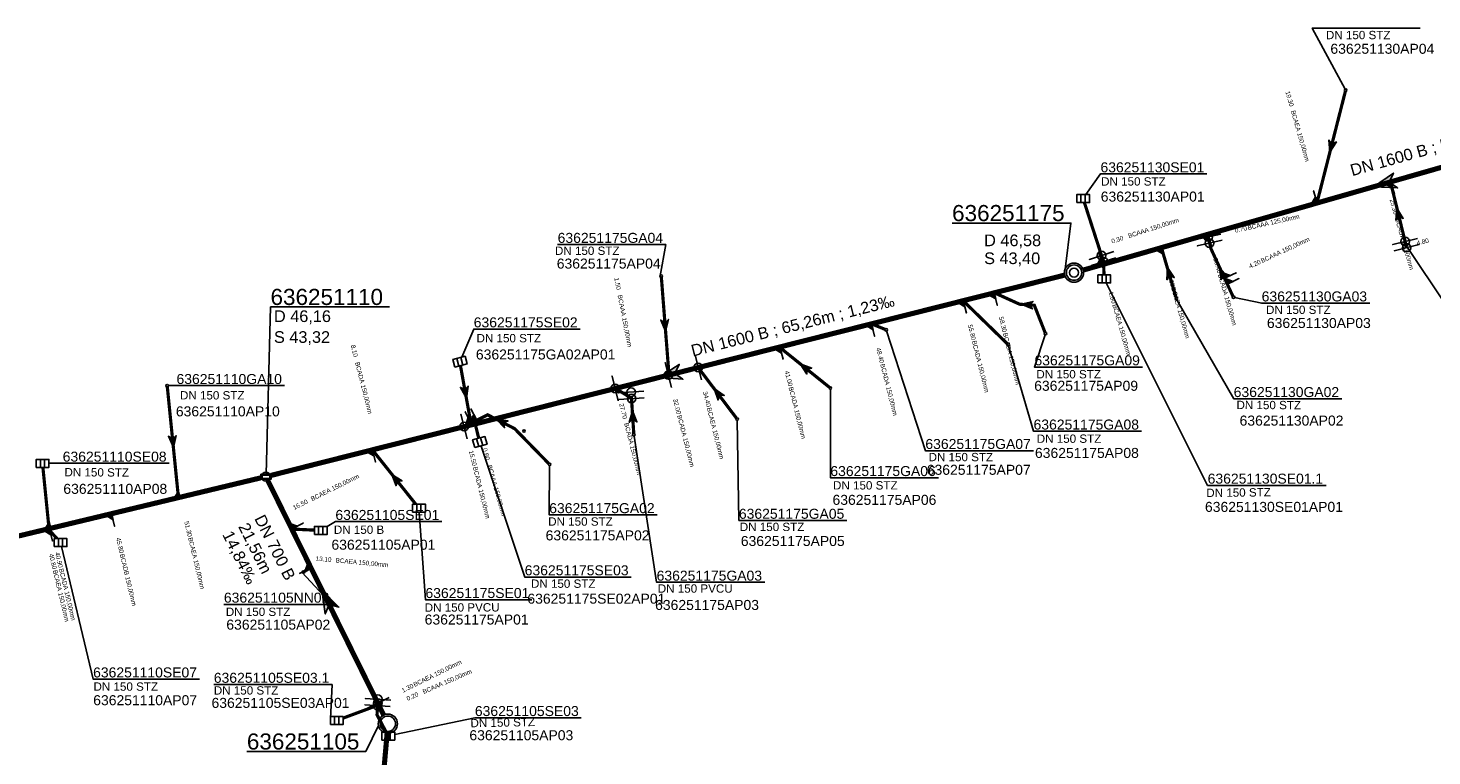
# Model space of a CAD drawing. Extents: x 356718 to 357658, y 5762241 to 5762615.
# Tile 101 of 157: x 357142 to 357252, y 5762468 to 5762525. Entities that reach past the tile are written whole.
import ezdxf
from ezdxf.enums import TextEntityAlignment as Align

# ---------------------------------------------------------------- set-up
doc = ezdxf.new("R2010")
doc.units = 0
doc.header["$MEASUREMENT"] = 0
doc.linetypes.add('AUSGEZOGEN', pattern=[0])
doc.linetypes.add('STRICHPUNKT', pattern=[5, 2, -1, 1, -1])
doc.layers.get('0').update_dxf_attribs({"linetype": 'AUSGEZOGEN'})
for name, color, linetype, true_color in [('111_00131_Symbol', 7, 'AUSGEZOGEN', 0x000000), ('111_00228_Schachtsymbol_nach_Sy', 7, 'AUSGEZOGEN', 0x000000), ('112_00229_Schachtdeckel', 7, 'AUSGEZOGEN', 0x000000), ('114_00133_Schachtnummer', 7, 'AUSGEZOGEN', 0x000000), ('114_10391_Deckelhoehe', 7, 'AUSGEZOGEN', 0x000000), ('114_10392_Schachtnummer', 7, 'AUSGEZOGEN', 0x000000), ('114_10393_Sohlhoehe', 7, 'AUSGEZOGEN', 0x000000), ('121_10376_Haltungen_Mischwasser', 6, 'STRICHPUNKT', 0xff00ff), ('121_10399_Haltungen_Mischwasser', 6, 'STRICHPUNKT', 0xff00ff), ('123_00048_Fliessrichtungspfeil', 7, 'AUSGEZOGEN', 0x000000), ('123_00137_Fliessrichtungspfeil', 7, 'AUSGEZOGEN', 0x000000), ('124_10395_Standard1', 7, 'AUSGEZOGEN', 0x000000), ('124_10626_Standard__Laenge____1', 7, 'AUSGEZOGEN', 0x000000), ('141_10677_Stutzen__alle__aus_DW', 7, 'AUSGEZOGEN', 0x000000), ('141_10868_Stutzen__141_', 7, 'AUSGEZOGEN', 0x000000), ('611_00541_Pkte', 3, 'AUSGEZOGEN', 0x00ff00)]:
    doc.layers.add(name, color=color, linetype=linetype, true_color=true_color)
doc.styles.add('ARIAL', font='arial.ttf', dxfattribs={"height": 1.5})
doc.styles.get("Standard").update_dxf_attribs({"font": 'arial.ttf', "height": 1})

# ---------------------------------------------------------------- blocks, each defined once
blk = doc.blocks.new('F00')
at = {"color": 0}
blk.add_circle((0, 0), 0.1, dxfattribs=at)
blk = doc.blocks.new('N03')
at = {"color": 0}
for radius in [0.75, 0.6]:
    blk.add_circle((0, 0), radius, dxfattribs=at)
blk = doc.blocks.new('R02')
at = {"color": 0, "linetype": 'AUSGEZOGEN'}
for points in [[(-0.4, 0.2), (0.4, 0.2), (0.4, -0.2), (-0.4, -0.2)], [(-0.3, 0.13), (0.3, 0.13), (0.3, -0.13), (-0.3, -0.13)]]:
    blk.add_lwpolyline(points, close=True, dxfattribs=at)
blk = doc.blocks.new('ES')
at = {"color": 0, "linetype": 'AUSGEZOGEN'}
for points in [[(-0.494, -0.319), (-0.494, 0.306), (0.506, 0.306), (0.506, -0.319), (-0.494, -0.319)], [(-0.169, -0.319), (-0.169, 0.306)], [(0.156, -0.319), (0.156, 0.306)]]:
    blk.add_lwpolyline(points, dxfattribs=at)
blk = doc.blocks.new('DEC')
at = {"color": 0}
blk.add_circle((0, 0), 0.35, dxfattribs=at)
blk = doc.blocks.new('FLI')
at = {"color": 0, "linetype": 'AUSGEZOGEN'}
blk.add_lwpolyline([(-0.4, 0), (-0.9, -0.6), (0.9, 0), (-0.9, 0.6), (-0.4, 0)], close=True, dxfattribs=at)
at = {"color": 0}
for points in [[(-0.4, 0), (0.9, 0), (-0.9, 0.6)], [(-0.9, -0.6), (0.9, 0), (-0.4, 0)]]:
    blk.add_solid(points, dxfattribs=at)

msp = doc.modelspace()

# ---------------------------------------------------------------- linework, layer by layer
at = {"layer": '114_00133_Schachtnummer', "color": 18, "linetype": 'AUSGEZOGEN', "true_color": 0x000000}
for points in [[(357244.9, 5762520.31), (357242.33, 5762525.09), (357250.79, 5762525.09)], [(357224.61, 5762512.07), (357225.75, 5762513.68), (357234.08, 5762513.68)], [(357191.27, 5762505.72), (357191.71, 5762508.15), (357183.25, 5762508.15)], [(357249.73, 5762508), (357252.78, 5762503.44), (357261.24, 5762503.44)], [(357226.2, 5762505.15), (357234.14, 5762489.32), (357243.41, 5762489.32)], [(357231.74, 5762503.84), (357236.18, 5762496.09), (357244.64, 5762496.09)], [(357236.25, 5762504.02), (357238.37, 5762503.57), (357246.83, 5762503.57)], [(357175.74, 5762499.36), (357176.68, 5762501.54), (357185.01, 5762501.54)], [(357209, 5762501.4), (357212.04, 5762492.03), (357220.5, 5762492.03)], [(357221.41, 5762501.09), (357220.58, 5762498.57), (357229.04, 5762498.57)], [(357218.55, 5762500.24), (357220.51, 5762493.55), (357228.96, 5762493.55)], [(357152.78, 5762497.12), (357153.41, 5762497.12), (357161.86, 5762497.12)], [(357204.6, 5762496.83), (357204.6, 5762489.92), (357213.06, 5762489.92)], [(357197.3, 5762494.42), (357197.44, 5762486.58), (357205.89, 5762486.58)], [(357177.25, 5762492.4), (357180.67, 5762482.15), (357189, 5762482.15)], [(357189.23, 5762493.18), (357191, 5762481.74), (357199.46, 5762481.74)], [(357143.42, 5762491.05), (357144.5, 5762491.05), (357152.83, 5762491.05)], [(357182.62, 5762490.86), (357182.59, 5762487.01), (357191.04, 5762487.01)], [(357172.41, 5762487.23), (357172.9, 5762480.38), (357181.23, 5762480.38)], [(357165.2, 5762486.1), (357165.85, 5762486.49), (357174.18, 5762486.49)], [(357144.41, 5762484.53), (357146.88, 5762474.17), (357155.21, 5762474.17)], [(357163.26, 5762482.51), (357165.57, 5762480.01), (357157.12, 5762480.01)], [(357165.46, 5762471.07), (357165.59, 5762473.74), (357156.33, 5762473.74)], [(357170.49, 5762469.83), (357176.77, 5762471.14), (357185.1, 5762471.14)]]:
    msp.add_lwpolyline(points, dxfattribs=at)
at = {"layer": '114_10392_Schachtnummer', "color": 18, "linetype": 'AUSGEZOGEN', "true_color": 0x000000}
for points in [[(357222.98, 5762506.24), (357223.43, 5762509.83), (357214.13, 5762509.83)], [(357160.42, 5762490.2), (357160.77, 5762503.28), (357170.08, 5762503.28)], [(357169.23, 5762470.54), (357168.22, 5762468.5), (357158.92, 5762468.5)]]:
    msp.add_lwpolyline(points, dxfattribs=at)
at = {"layer": '121_10376_Haltungen_Mischwasser', "color": 6, "linetype": 'STRICHPUNKT', "true_color": 0xff00ff, "const_width": 0.4}
for points in [[(357271.89, 5762519.77), (357224.4, 5762506.16)], [(357222.95, 5762505.77), (357160.81, 5762490.1)], [(357160.01, 5762489.91), (357103.5, 5762476.36)], [(357169.63, 5762471.36), (357160.51, 5762489.8)], [(357167.48, 5762442.3), (357169.9, 5762469.94)]]:
    msp.add_lwpolyline(points, dxfattribs=at)
at = {"layer": '121_10399_Haltungen_Mischwasser', "color": 6, "linetype": 'STRICHPUNKT', "true_color": 0xff00ff, "const_width": 0.25}
for points in [[(357244.92, 5762520.13), (357242.72, 5762511.5)], [(357249.65, 5762508.19), (357248.48, 5762512.96)], [(357224.49, 5762511.44), (357226.03, 5762506.69), (357225.98, 5762506.65)], [(357236.11, 5762504.13), (357234.39, 5762507.85), (357234.16, 5762508.86)], [(357231.66, 5762504.03), (357230.55, 5762507.82)], [(357226.03, 5762505.77), (357225.99, 5762506.72)], [(357191.37, 5762505.6), (357191.96, 5762498.06)], [(357221.41, 5762501.28), (357220.57, 5762503.41), (357219.42, 5762503.49), (357217.54, 5762504.34)], [(357218.45, 5762500.4), (357215.06, 5762503.7)], [(357208.87, 5762501.53), (357207.91, 5762501.92)], [(357204.53, 5762496.99), (357200.68, 5762500.08)], [(357175.64, 5762498.69), (357176.44, 5762494.28)], [(357197.24, 5762494.59), (357194.31, 5762498.46)], [(357152.69, 5762497.02), (357153.55, 5762488.46)], [(357189.21, 5762493.38), (357189.03, 5762496.14), (357187.86, 5762496.85)], [(357182.55, 5762491.03), (357179.88, 5762493.76), (357177.77, 5762494.84), (357176.01, 5762493.96)], [(357177.07, 5762493.01), (357176.69, 5762494.56)], [(357172.14, 5762487.85), (357168.8, 5762492.03)], [(357142.95, 5762490.73), (357143.42, 5762486.04)], [(357144.05, 5762485.16), (357143.42, 5762485.85)], [(357164.2, 5762485.82), (357162.53, 5762485.9)], [(357163.44, 5762482.6), (357163.84, 5762482.85)], [(357169.82, 5762470.03), (357169.11, 5762471.37), (357169.16, 5762472.2)], [(357166.46, 5762471.12), (357169.05, 5762472.08)]]:
    msp.add_lwpolyline(points, dxfattribs=at)
at = {"layer": '141_10677_Stutzen__alle__aus_DW', "color": 18, "linetype": 'AUSGEZOGEN', "true_color": 0x000000}
for points in [[(357250.57, 5762508.63), (357248.63, 5762508.15)], [(357235.27, 5762508.49), (357233.32, 5762508.05)], [(357226.94, 5762507.13), (357225.04, 5762506.51)], [(357235.68, 5762505.07), (357236.13, 5762505.28), (357235.47, 5762505.52)], [(357235.68, 5762505.07), (357236.59, 5762505.49)], [(357190.03, 5762496.18), (357188.04, 5762496.05)], [(357176.46, 5762494.18), (357176.24, 5762494.63), (357176.01, 5762493.96)], [(357176.46, 5762494.18), (357176.02, 5762495.08)], [(357170.15, 5762472.03), (357168.16, 5762472.16)]]:
    msp.add_lwpolyline(points, close=True, dxfattribs=at)
at = {"layer": '141_10677_Stutzen__alle__aus_DW', "color": 18, "true_color": 0x000000}
for centre in [(357234.29, 5762508.27), (357249.6, 5762508.39), (357225.99, 5762506.82), (357189.04, 5762496.11), (357169.15, 5762472.1)]:
    msp.add_circle(centre, 0.333, dxfattribs=at)
for points in [[(357235.68, 5762505.07), (357236.13, 5762505.28), (357235.47, 5762505.52)], [(357176.46, 5762494.18), (357176.24, 5762494.63), (357176.01, 5762493.96)]]:
    msp.add_solid(points, dxfattribs=at)
at = {"layer": '141_10868_Stutzen__141_', "color": 18, "linetype": 'AUSGEZOGEN', "true_color": 0x000000}
for points in [[(357248.48, 5762513.06), (357248, 5762512.92), (357248.62, 5762512.58)], [(357248.48, 5762513.06), (357248.76, 5762512.1)], [(357242.71, 5762511.41), (357242.58, 5762511.89), (357242.23, 5762511.27)], [(357242.71, 5762511.41), (357242.44, 5762512.37)], [(357235.16, 5762508.98), (357233.21, 5762508.54)], [(357234.16, 5762508.96), (357233.68, 5762508.82), (357234.3, 5762508.48)], [(357234.16, 5762508.96), (357234.43, 5762508)], [(357226.79, 5762507.61), (357224.88, 5762506.99)], [(357225.89, 5762506.59), (357225.61, 5762507.55)], [(357230.5, 5762507.91), (357230.02, 5762507.78), (357230.64, 5762507.43)], [(357230.5, 5762507.91), (357230.78, 5762506.95)], [(357250.69, 5762508.15), (357248.75, 5762507.67)], [(357225.89, 5762506.59), (357225.75, 5762507.07), (357225.41, 5762506.45)], [(357235.47, 5762505.52), (357235.92, 5762505.73), (357235.26, 5762505.97)], [(357235.47, 5762505.52), (357236.38, 5762505.94)], [(357217.43, 5762504.38), (357216.94, 5762504.26), (357217.55, 5762503.9)], [(357217.43, 5762504.38), (357217.67, 5762503.41)], [(357215, 5762503.77), (357214.52, 5762503.65), (357215.12, 5762503.29)], [(357215, 5762503.77), (357215.25, 5762502.8)], [(357207.83, 5762501.96), (357207.34, 5762501.84), (357207.95, 5762501.48)], [(357207.83, 5762501.96), (357208.07, 5762500.99)], [(357200.65, 5762500.15), (357200.17, 5762500.03), (357200.77, 5762499.67)], [(357200.65, 5762500.15), (357200.9, 5762499.18)], [(357192.17, 5762496.98), (357191.68, 5762498.92)], [(357194.5, 5762497.57), (357194.01, 5762499.51)], [(357188, 5762495.93), (357187.51, 5762497.87)], [(357190, 5762496.68), (357188.01, 5762496.55)], [(357176.17, 5762492.95), (357175.68, 5762494.89)], [(357176.91, 5762494.41), (357176.46, 5762495.3)], [(357176.91, 5762494.41), (357176.69, 5762494.85), (357176.46, 5762494.18)], [(357168.75, 5762492.11), (357168.27, 5762491.98), (357168.87, 5762491.62)], [(357168.75, 5762492.11), (357168.99, 5762491.14)], [(357153.67, 5762488.39), (357153.56, 5762488.88), (357153.19, 5762488.27)], [(357153.67, 5762488.39), (357153.44, 5762489.36)], [(357143.56, 5762485.96), (357143.33, 5762486.94)], [(357148.33, 5762487.11), (357147.84, 5762486.99), (357148.44, 5762486.62)], [(357148.33, 5762487.11), (357148.56, 5762486.13)], [(357143.46, 5762485.94), (357142.98, 5762485.82), (357143.58, 5762485.45)], [(357143.56, 5762485.96), (357143.44, 5762486.45), (357143.07, 5762485.85)], [(357143.46, 5762485.94), (357143.7, 5762484.97)], [(357162.43, 5762485.92), (357162.88, 5762486.14), (357162.21, 5762486.37)], [(357162.43, 5762485.92), (357163.33, 5762486.37)], [(357163.94, 5762482.87), (357163.71, 5762483.32), (357163.49, 5762482.65)], [(357163.94, 5762482.87), (357163.04, 5762482.43)], [(357170.18, 5762472.53), (357168.19, 5762472.66)], [(357170.06, 5762472.74), (357168.27, 5762471.85)]]:
    msp.add_lwpolyline(points, close=True, dxfattribs=at)
at = {"layer": '141_10868_Stutzen__141_', "color": 18, "true_color": 0x000000}
for centre in [(357234.18, 5762508.76), (357225.83, 5762507.3), (357249.72, 5762507.91), (357194.25, 5762498.54), (357191.92, 5762497.95), (357187.76, 5762496.9), (357189, 5762496.61), (357175.93, 5762493.92), (357169.17, 5762472.3), (357169.18, 5762472.6)]:
    msp.add_circle(centre, 0.333, dxfattribs=at)
for points in [[(357248.48, 5762513.06), (357248, 5762512.92), (357248.62, 5762512.58)], [(357242.71, 5762511.41), (357242.58, 5762511.89), (357242.23, 5762511.27)], [(357234.16, 5762508.96), (357233.68, 5762508.82), (357234.3, 5762508.48)], [(357230.5, 5762507.91), (357230.02, 5762507.78), (357230.64, 5762507.43)], [(357225.89, 5762506.59), (357225.75, 5762507.07), (357225.41, 5762506.45)], [(357235.47, 5762505.52), (357235.92, 5762505.73), (357235.26, 5762505.97)], [(357217.43, 5762504.38), (357216.94, 5762504.26), (357217.55, 5762503.9)], [(357215, 5762503.77), (357214.52, 5762503.65), (357215.12, 5762503.29)], [(357207.83, 5762501.96), (357207.34, 5762501.84), (357207.95, 5762501.48)], [(357200.65, 5762500.15), (357200.17, 5762500.03), (357200.77, 5762499.67)], [(357176.91, 5762494.41), (357176.69, 5762494.85), (357176.46, 5762494.18)], [(357168.75, 5762492.11), (357168.27, 5762491.98), (357168.87, 5762491.62)], [(357153.67, 5762488.39), (357153.56, 5762488.88), (357153.19, 5762488.27)], [(357148.33, 5762487.11), (357147.84, 5762486.99), (357148.44, 5762486.62)], [(357143.46, 5762485.94), (357142.98, 5762485.82), (357143.58, 5762485.45)], [(357143.56, 5762485.96), (357143.44, 5762486.45), (357143.07, 5762485.85)], [(357162.43, 5762485.92), (357162.88, 5762486.14), (357162.21, 5762486.37)], [(357163.94, 5762482.87), (357163.71, 5762483.32), (357163.49, 5762482.65)]]:
    msp.add_solid(points, dxfattribs=at)

# ---------------------------------------------------------------- block references
at = {"layer": '111_00131_Symbol', "color": 18, "true_color": 0x000000}
for name, p in [('F00', (357244.95, 5762520.23)), ('ES', (357224.39, 5762511.76)), ('F00', (357249.67, 5762508.09)), ('F00', (357191.36, 5762505.7)), ('ES', (357226.04, 5762505.47)), ('F00', (357231.69, 5762503.93)), ('F00', (357236.16, 5762504.04)), ('F00', (357208.97, 5762501.49)), ('F00', (357221.44, 5762501.19)), ('F00', (357218.53, 5762500.33)), ('F00', (357152.68, 5762497.12)), ('F00', (357204.6, 5762496.93)), ('F00', (357197.3, 5762494.51)), ('F00', (357189.22, 5762493.28)), ('ES', (357142.92, 5762491.05)), ('F00', (357182.62, 5762490.96)), ('ES', (357172.39, 5762487.55)), ('ES', (357164.7, 5762485.8)), ('ES', (357144.33, 5762484.85)), ('F00', (357163.35, 5762482.55)), ('ES', (357165.95, 5762470.93)), ('ES', (357169.99, 5762469.72))]:
    msp.add_blockref(name, p, dxfattribs=at)
for name, p, rotation in [('F00', (357248.45, 5762513.05), 16.00000000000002), ('F00', (357242.7, 5762511.41), 16.00000000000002), ('F00', (357234.14, 5762508.95), 16.00000000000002), ('F00', (357230.53, 5762507.92), 16.00000000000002), ('F00', (357225.9, 5762506.59), 16.00000000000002), ('F00', (357225.99, 5762506.82), 107.9), ('F00', (357217.45, 5762504.39), 14.19999999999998), ('F00', (357214.99, 5762503.77), 14.19999999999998), ('F00', (357207.82, 5762501.96), 14.19999999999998), ('F00', (357200.6, 5762500.14), 14.19999999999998), ('ES', (357175.59, 5762499), 14.6), ('F00', (357191.96, 5762497.96), 14.19999999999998), ('F00', (357194.25, 5762498.54), 14.19999999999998), ('F00', (357187.78, 5762496.9), 14.19999999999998), ('F00', (357176.46, 5762494.18), 26.5), ('F00', (357176.67, 5762494.66), 100.2999999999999), ('F00', (357175.92, 5762493.92), 14.19999999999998), ('F00', (357168.74, 5762492.11), 14.19999999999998), ('ES', (357177.15, 5762492.71), 15.3), ('F00', (357153.55, 5762488.36), 13.50000000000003), ('F00', (357143.35, 5762485.92), 13.50000000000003), ('F00', (357143.43, 5762485.94), 13.50000000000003), ('F00', (357162.43, 5762485.91), 296.3), ('F00', (357163.92, 5762482.9), 296.3), ('F00', (357169.17, 5762472.3), 296.3), ('F00', (357169.15, 5762472.11), 267)]:
    msp.add_blockref(name, p, dxfattribs=dict(at, rotation=rotation))
at = {"layer": '111_00228_Schachtsymbol_nach_Sy', "color": 18, "true_color": 0x000000}
for name, p in [('N03', (357223.68, 5762505.96)), ('R02', (357160.41, 5762490)), ('N03', (357169.96, 5762470.68))]:
    msp.add_blockref(name, p, dxfattribs=at)
at = {"layer": '112_00229_Schachtdeckel', "color": 18, "true_color": 0x000000}
for p in [(357223.68, 5762505.96), (357160.41, 5762490)]:
    msp.add_blockref('DEC', p, dxfattribs=at)
at = {"layer": '123_00048_Fliessrichtungspfeil', "color": 18, "true_color": 0x000000}
for p, rotation in [((357247.98, 5762512.92), 196), ((357192.04, 5762497.98), 194.2), ((357165.19, 5762480.34), 116.3)]:
    msp.add_blockref('FLI', p, dxfattribs=dict(at, rotation=rotation))
at = {"layer": '123_00137_Fliessrichtungspfeil', "color": 18, "true_color": 0x000000, "xscale": 0.5, "yscale": 0.5, "zscale": 0.5}
for p, rotation in [((357243.82, 5762515.82), 255.7), ((357249.06, 5762510.57), 103.8), ((357231.11, 5762505.92), 106.2), ((357235.27, 5762505.94), 114.9), ((357220, 5762503.45), 175.6), ((357191.66, 5762501.83), 274.5), ((357202.6, 5762498.54), 141.2), ((357176.02, 5762496.59), 280.4), ((357195.78, 5762496.53), 127.1), ((357178.83, 5762494.3), 152.8), ((357189.13, 5762494.71), 93.59999999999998), ((357153.12, 5762492.74), 275.8), ((357170.56, 5762489.83), 128.6)]:
    msp.add_blockref('FLI', p, dxfattribs=dict(at, rotation=rotation))
at = {"layer": '611_00541_Pkte', "color": 3, "true_color": 0x00ff00}
msp.add_blockref('F00', (357180.62, 5762493.57), dxfattribs=at)

# ---------------------------------------------------------------- texts
at = {"layer": '114_00133_Schachtnummer', "color": 18, "true_color": 0x000000, "style": 'ARIAL'}
for s, p in [('636251130AP04', (357243.75, 5762523.86)), ('636251130SE01', (357225.75, 5762514.59)), ('636251130AP01', (357225.77, 5762512.3)), ('636251175GA04', (357183.25, 5762509.07)), ('636251175AP04', (357183.18, 5762507.06)), ('636251130GA03', (357238.37, 5762504.49)), ('636251175SE02', (357176.68, 5762502.46)), ('636251130AP03', (357238.78, 5762502.41)), ('636251175GA02AP01', (357176.85, 5762499.95)), ('636251175GA09', (357220.58, 5762499.49)), ('636251110GA10', (357153.41, 5762498.03)), ('636251175AP09', (357220.56, 5762497.5)), ('636251130GA02', (357236.18, 5762497.01)), ('636251110AP10', (357153.36, 5762495.5)), ('636251175GA08', (357220.51, 5762494.47)), ('636251130AP02', (357236.64, 5762494.78)), ('636251175GA07', (357212.04, 5762492.95)), ('636251175AP08', (357220.62, 5762492.25)), ('636251110SE08', (357144.5, 5762491.96)), ('636251175GA06', (357204.6, 5762490.83)), ('636251175AP07', (357212.15, 5762490.93)), ('636251130SE01.1', (357234.14, 5762490.24)), ('636251110AP08', (357144.55, 5762489.44)), ('636251175GA02', (357182.59, 5762487.93)), ('636251175AP06', (357204.77, 5762488.58)), ('636251130SE01AP01', (357233.93, 5762488.03)), ('636251105SE01', (357165.85, 5762487.4)), ('636251175GA05', (357197.44, 5762487.49)), ('636251175AP02', (357182.31, 5762485.8)), ('636251105AP01', (357165.54, 5762485.07)), ('636251175AP05', (357197.59, 5762485.36)), ('636251175SE03', (357180.67, 5762483.07)), ('636251175GA03', (357191, 5762482.65)), ('636251175SE01', (357172.9, 5762481.29)), ('636251105NN02', (357157.12, 5762480.93)), ('636251175SE02AP01', (357180.88, 5762480.85)), ('636251175AP03', (357190.88, 5762480.36)), ('636251175AP01', (357172.84, 5762479.22)), ('636251105AP02', (357157.31, 5762478.82)), ('636251110SE07', (357146.88, 5762475.08)), ('636251105SE03.1', (357156.33, 5762474.66)), ('636251110AP07', (357146.89, 5762472.91)), ('636251105SE03AP01', (357156.15, 5762472.7)), ('636251105SE03', (357176.77, 5762472.06)), ('636251105AP03', (357176.34, 5762470.17))]:
    msp.add_text(s, height=0.7814, dxfattribs=at).set_placement(p, align=Align.TOP_LEFT)
at = {"layer": '114_10391_Deckelhoehe', "color": 18, "true_color": 0x000000, "style": 'ARIAL'}
for s, p in [('D 46,58', (357216.64, 5762508.94)), ('D 46,16', (357161.04, 5762503.01))]:
    msp.add_text(s, height=0.912, dxfattribs=at).set_placement(p, align=Align.TOP_LEFT)
at = {"layer": '114_10392_Schachtnummer', "color": 18, "true_color": 0x000000, "style": 'ARIAL'}
for s, p in [('636251175', (357214.13, 5762511.25)), ('636251110', (357160.77, 5762504.69)), ('636251105', (357158.92, 5762469.92))]:
    msp.add_text(s, height=1.26, dxfattribs=at).set_placement(p, align=Align.TOP_LEFT)
at = {"layer": '114_10393_Sohlhoehe', "color": 18, "true_color": 0x000000, "style": 'ARIAL'}
for s, p in [('S 43,40', (357216.64, 5762507.54)), ('S 43,32', (357161.04, 5762501.38))]:
    msp.add_text(s, height=0.912, dxfattribs=at).set_placement(p, align=Align.TOP_LEFT)
at = {"layer": '124_10395_Standard1', "color": 18, "true_color": 0x000000, "style": 'ARIAL'}
for s, height, rotation, p in [('DN 1600 B ; 50,58m ; 1,78‰', 0.9116, 15.6, (357245.21, 5762514.38)), ('DN 1600 B ; 65,26m ; 1,23‰', 0.9116, 14, (357193.61, 5762500.28)), ('DN 700 B', 0.912, 296.5, (357160.3, 5762487.14)), ('14,84‰', 0.912, 296.5, (357157.79, 5762485.89)), ('21,56m', 0.912, 296.5, (357159.04, 5762486.51))]:
    msp.add_text(s, height=height, rotation=rotation, dxfattribs=at).set_placement(p, align=Align.TOP_LEFT)
at = {"layer": '124_10626_Standard__Laenge____1', "color": 18, "true_color": 0x000000, "style": 'ARIAL'}
for s, height, p in [('DN 150 STZ', 0.651, (357243.4, 5762524.87)), ('DN 150 STZ', 0.651, (357225.8, 5762513.42)), ('DN 150 STZ', 0.651, (357183.04, 5762508)), ('DN 150 STZ', 0.651, (357238.71, 5762503.38)), ('DN 150 STZ', 0.651, (357176.9, 5762501.16)), ('DN 150 STZ', 0.651, (357220.73, 5762498.34)), ('DN 150 STZ', 0.651, (357153.68, 5762496.69)), ('DN 150 STZ', 0.651, (357220.76, 5762493.3)), ('DN 150 STZ', 0.651, (357212.29, 5762491.86)), ('DN 150 STZ', 0.651, (357204.81, 5762489.65)), ('DN 150 STZ', 0.651, (357182.51, 5762486.82)), ('DN 150 B', 0.651, (357165.73, 5762486.18)), ('DN 150 STZ', 0.651, (357197.51, 5762486.4)), ('DN 150 STZ', 0.651, (357181.16, 5762481.96)), ('DN 150 PVCU', 0.6511, (357191.09, 5762481.58)), ('DN 150 STZ', 0.651, (357157.27, 5762479.76)), ('DN 150 STZ', 0.651, (357146.91, 5762473.91)), ('DN 150 STZ', 0.651, (357156.33, 5762473.61))]:
    msp.add_text(s, height=height, dxfattribs=at).set_placement(p, align=Align.TOP_LEFT)
for s, height, rotation, p in [('DN 150 STZ', 0.651, 359.8, (357236.4, 5762495.94)), ('DN 150 STZ', 0.651, 359.7, (357144.64, 5762490.68)), ('DN 150 STZ', 0.651, 0.6, (357234.03, 5762489.06)), ('DN 150 PVCU', 0.6511, 0.2, (357172.84, 5762480.09)), ('DN 150 STZ', 0.651, 1.1, (357176.42, 5762471.05))]:
    msp.add_text(s, height=height, rotation=rotation, dxfattribs=at).set_placement(p, align=Align.TOP_LEFT)
at = {"layer": '141_10677_Stutzen__alle__aus_DW', "color": 18, "true_color": 0x000000}
for s, rotation, p in [('BCAAA 150,00mm', 17.9, (357228.24, 5762508.58)), ('BCAAA 125,00mm', 13.8, (357251.21, 5762508.79)), ('0.30', 17.9, (357227.84, 5762508.45)), ('0.70', 12.5, (357237, 5762508.21)), ('BCAAA 125,00mm', 12.5, (357237.41, 5762508.3)), ('4.20', 23.8, (357238.86, 5762506.17)), ('BCAAA 150,00mm', 23.8, (357239.25, 5762506.33)), ('BCAAA 150,00mm', 3.6, (357190.7, 5762496.22)), ('BCAAA 150,00mm', 296.5, (357177.21, 5762492.7)), ('0.20', 357, (357154.75, 5762473.49)), ('BCAAA 150,00mm', 357, (357155.17, 5762473.47))]:
    msp.add_text(s, height=0.00707, rotation=rotation, dxfattribs=at).set_placement(p, align=Align.TOP_LEFT)
for s, rotation, p in [('4.80', 13.8, (357251.21, 5762508.79)), ('1.50', 3.6, (357190.69, 5762496.22)), ('0.60', 296.5, (357177.21, 5762492.7))]:
    msp.add_text(s, height=0.00707, rotation=rotation, dxfattribs=at).set_placement(p, align=Align.TOP_RIGHT)
at = {"layer": '141_10868_Stutzen__141_', "color": 18, "true_color": 0x000000}
for s, height, rotation, p in [('19.30', 0.353, 286, (357240.56, 5762520.2)), ('BCAEA 150,00mm', 0.3533, 286, (357240.99, 5762518.69)), ('25.30', 0.353, 286, (357248.72, 5762511.76)), ('BCAAA 150,00mm', 0.3533, 17.9, (357227.87, 5762508.99)), ('BCAAA 125,00mm', 0.3533, 12.6, (357237.24, 5762509.64)), ('BCADA 150,00mm', 0.3533, 286, (357249.15, 5762510.25)), ('0.30', 0.353, 17.9, (357226.56, 5762508.57)), ('BCAAA 150,00mm', 0.3533, 24.9, (357238.26, 5762507.03)), ('4.80', 0.353, 13.8, (357250.47, 5762508.43)), ('1.50', 0.353, 281, (357188.03, 5762505.6)), ('BCADA 150,00mm', 0.3533, 286, (357235.28, 5762505.9)), ('BCAAA 150,00mm', 0.3533, 281, (357188.29, 5762504.25)), ('BCAEA 150,00mm', 0.3533, 286, (357231.62, 5762504.86)), ('BCAEA 150,00mm', 0.3533, 286, (357227.01, 5762503.53)), ('BCADA 150,00mm', 0.3533, 284.2, (357218.45, 5762501.29)), ('8.10', 0.353, 284.2, (357167.39, 5762500.35)), ('BCADA 150,00mm', 0.3533, 284.2, (357216.02, 5762500.68)), ('BCADA 150,00mm', 0.3533, 284.2, (357167.73, 5762499.01)), ('BCADA 150,00mm', 0.3533, 284.2, (357208.85, 5762498.87)), ('BCADA 150,00mm', 0.3533, 284.2, (357201.67, 5762497.06)), ('27.70', 0.353, 284.2, (357188.41, 5762495.77)), ('BCAEA 150,00mm', 0.3533, 284.2, (357195.27, 5762495.45)), ('BCADA 150,00mm', 0.3533, 284.2, (357192.95, 5762494.86)), ('BCADA 150,00mm', 0.3533, 284.2, (357188.8, 5762494.25)), ('0.60', 0.353, 285.8, (357177.71, 5762492.28)), ('BCAEA 150,00mm', 0.3533, 26.3, (357163.88, 5762488.4)), ('BCADA 150,00mm', 0.3533, 284.2, (357176.95, 5762490.82)), ('BCAAA 150,00mm', 0.3533, 285.8, (357178.08, 5762490.96)), ('16.50', 0.353, 26.3, (357162.47, 5762487.71)), ('BCAEA 150,00mm', 0.3533, 283.5, (357154.66, 5762485.29)), ('BCADB 150,00mm', 0.3533, 283.5, (357149.31, 5762484)), ('13.10', 0.353, 354.7, (357164.33, 5762483.79)), ('BCAEA 150,00mm', 0.3533, 354.7, (357165.89, 5762483.65)), ('BCAEA 150,00mm', 0.3533, 283.5, (357144.06, 5762482.74)), ('BCADA 150,00mm', 0.3533, 283.5, (357144.55, 5762482.86)), ('BCAEA 150,00mm', 0.3533, 26.3, (357171.91, 5762473.87)), ('BCAAA 150,00mm', 0.3533, 23.3, (357172.63, 5762473.33)), ('0.20', 0.353, 23.3, (357171.37, 5762472.79))]:
    msp.add_text(s, height=height, rotation=rotation, dxfattribs=at).set_placement(p, align=Align.TOP_LEFT)
for s, rotation, p in [('0.70', 12.6, (357237.17, 5762509.63)), ('10.40', 286, (357235.26, 5762505.97)), ('4.20', 24.9, (357238.19, 5762507)), ('6.60', 286, (357231.6, 5762504.92)), ('1.80', 286, (357226.99, 5762503.6)), ('58.30', 284.2, (357218.43, 5762501.36)), ('55.80', 284.2, (357216.01, 5762500.74)), ('48.40', 284.2, (357208.83, 5762498.94)), ('41.00', 284.2, (357201.66, 5762497.13)), ('34.40', 284.2, (357195.26, 5762495.51)), ('32.00', 284.2, (357192.93, 5762494.93)), ('15.50', 284.2, (357176.93, 5762490.89)), ('51.30', 283.5, (357154.65, 5762485.35)), ('45.80', 283.5, (357149.3, 5762484.07)), ('40.80', 283.5, (357144.05, 5762482.81)), ('40.90', 283.5, (357144.53, 5762482.93)), ('1.30', 26.3, (357171.85, 5762473.84))]:
    msp.add_text(s, height=0.353, rotation=rotation, dxfattribs=at).set_placement(p, align=Align.TOP_RIGHT)

doc.saveas('drawing.dxf')
